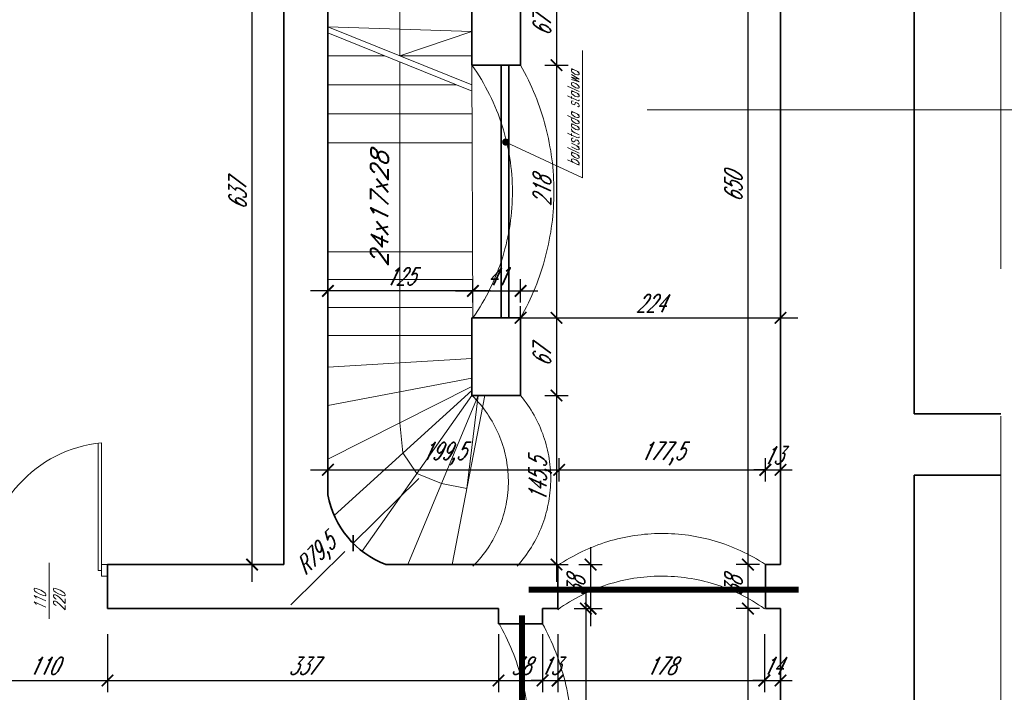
# Model space of a CAD drawing. Header units: millimetres. Extents: x 402 to 79005, y -7782 to 89952.
# Tile 135 of 256: x 27015 to 27864, y 24175 to 24754. Entities that reach past the tile are written whole.
import ezdxf

# ---------------------------------------------------------------- set-up
doc = ezdxf.new("R2010")
doc.units = ezdxf.units.MM
doc.header["$LTSCALE"] = 10
doc.linetypes.add('ACAD_ISO12W100', pattern=[21, 12, -3, 0, -3, 0, -3])
doc.linetypes.add('DASHED', pattern=[19.05, 12.7, -6.35])
doc.layers.get('0').update_dxf_attribs({"lineweight": 0})
doc.layers.get('Defpoints').update_dxf_attribs({"color": 253})
for name, color, linetype, lineweight in [('01 parter - ściany', 253, 'Continuous', 35), ('03-02_schody', 253, 'Continuous', 5), ('03_drzwi', 253, 'Continuous', 15), ('04-2_nad', 253, 'DASHED', 5), ('05-01_wymiary', 253, 'Continuous', 5), ('05-03_opis', 253, 'Continuous', 5)]:
    doc.layers.add(name, color=color, linetype=linetype, lineweight=lineweight)
doc.styles.add('ariel_wym', font='simplex.shx', dxfattribs={"width": 0.65, "oblique": 25})
doc.dimstyles.new('ariel 50', dxfattribs={"dimtxt": 15, "dimasz": 10, "dimexe": 10, "dimexo": 0, "dimgap": 5, "dimtad": 1, "dimdec": 1, "dimrnd": 0.5, "dimtxsty": 'ariel_wym', "dimblk": 'ARCHTICK', "dimcen": 2.5, "dimdle": 15, "dimazin": 0, "dimtfac": 1, "dimtdec": 1, "dimtix": 1, "dimtmove": 0, "dimatfit": 3, "dimldrblk": 'DOT', "dimfxl": 0, "dimarcsym": 0})
doc.dimstyles.new('ariel 50 wnętrze', dxfattribs={"dimtxt": 15, "dimasz": 10, "dimexe": 10, "dimexo": 0, "dimgap": 5, "dimtad": 1, "dimdec": 1, "dimrnd": 0.5, "dimtxsty": 'ariel_wym', "dimblk": 'ARCHTICK', "dimcen": 2.5, "dimdle": 15, "dimazin": 0, "dimtfac": 1, "dimtdec": 1, "dimtix": 1, "dimtmove": 0, "dimatfit": 3, "dimldrblk": 'DOT', "dimfxl": 0, "dimarcsym": 0})

# ---------------------------------------------------------------- blocks, each defined once
blk = doc.blocks.new('_ArchTick')
at = {"color": 0, "linetype": 'ByBlock', "const_width": 0.15}
blk.add_lwpolyline([(-0.5, -0.5), (0.5, 0.5)], dxfattribs=at)
blk = doc.blocks.new('*D2262')
at = {"layer": '05-01_wymiary', "color": 0, "lineweight": -2}
for p, q in [((27215.65, 24269.69), (27215.65, 24936.69)), ((27243, 24921.69), (27205.65, 24921.69)), ((27243, 24284.69), (27205.65, 24284.69))]:
    blk.add_line(p, q, dxfattribs=at)
at = {"layer": 'Defpoints', "color": 0}
for p in [(27215.65, 24921.69), (27243, 24921.69), (27243, 24284.69)]:
    blk.add_point(p, dxfattribs=at)
at = {"layer": '05-01_wymiary', "color": 0, "lineweight": -2, "xscale": 10, "yscale": 10, "zscale": 10}
for p, rotation in [((27215.65, 24921.69), 90), ((27215.65, 24284.69), 270)]:
    blk.add_blockref('_ArchTick', p, dxfattribs=dict(at, rotation=rotation))
at = {"layer": '05-01_wymiary', "color": 0, "insert": (27203.15, 24603.19), "char_height": 15, "attachment_point": 5, "rotation": 90, "style": 'ariel_wym'}
blk.add_mtext('637', dxfattribs=at)
blk = doc.blocks.new('_Dot')
at = {"color": 0, "linetype": 'ByBlock', "lineweight": -2}
blk.add_line((-0.5, 0), (-1, 0), dxfattribs=at)
at = {"color": 0, "linetype": 'ByBlock', "const_width": 0.5}
blk.add_lwpolyline([(-0.25, 0, 1), (0.25, 0, 1)], format="xyb", close=True, dxfattribs=at)
blk = doc.blocks.new('*D2279')
at = {"layer": '05-01_wymiary', "color": 0, "lineweight": -2}
for p, q in [((26981, 24224.8), (26981, 24174.8)), ((27091, 24224.8), (27091, 24174.8)), ((26966, 24184.8), (27106, 24184.8))]:
    blk.add_line(p, q, dxfattribs=at)
at = {"layer": 'Defpoints', "color": 0}
for p in [(26981, 24246.69), (27091, 24246.69), (27091, 24184.8)]:
    blk.add_point(p, dxfattribs=at)
at = {"layer": '05-01_wymiary', "color": 0, "lineweight": -2, "xscale": 10, "yscale": 10, "zscale": 10, "rotation": 180}
blk.add_blockref('_ArchTick', (26981, 24184.8), dxfattribs=at)
at = {"layer": '05-01_wymiary', "color": 0, "lineweight": -2, "xscale": 10, "yscale": 10, "zscale": 10}
blk.add_blockref('_ArchTick', (27091, 24184.8), dxfattribs=at)
at = {"layer": '05-01_wymiary', "color": 0, "insert": (27036, 24197.3), "char_height": 15, "attachment_point": 5, "style": 'ariel_wym'}
blk.add_mtext('110', dxfattribs=at)
blk = doc.blocks.new('*D2280')
at = {"layer": '05-01_wymiary', "color": 0, "lineweight": -2}
for p, q in [((27091, 24224.8), (27091, 24174.8)), ((27428, 24224.8), (27428, 24174.8)), ((27076, 24184.8), (27443, 24184.8))]:
    blk.add_line(p, q, dxfattribs=at)
at = {"layer": 'Defpoints', "color": 0}
for p in [(27091, 24246.69), (27428, 24233.69), (27428, 24184.8)]:
    blk.add_point(p, dxfattribs=at)
at = {"layer": '05-01_wymiary', "color": 0, "lineweight": -2, "xscale": 10, "yscale": 10, "zscale": 10, "rotation": 180}
blk.add_blockref('_ArchTick', (27091, 24184.8), dxfattribs=at)
at = {"layer": '05-01_wymiary', "color": 0, "lineweight": -2, "xscale": 10, "yscale": 10, "zscale": 10}
blk.add_blockref('_ArchTick', (27428, 24184.8), dxfattribs=at)
at = {"layer": '05-01_wymiary', "color": 0, "insert": (27259.5, 24197.3), "char_height": 15, "attachment_point": 5, "style": 'ariel_wym'}
blk.add_mtext('337', dxfattribs=at)
blk = doc.blocks.new('*D2281')
at = {"layer": '05-01_wymiary', "color": 0, "lineweight": -2}
for p, q in [((27428, 24224.8), (27428, 24174.8)), ((27466, 24224.8), (27466, 24174.8)), ((27413, 24184.8), (27481, 24184.8))]:
    blk.add_line(p, q, dxfattribs=at)
at = {"layer": 'Defpoints', "color": 0}
for p in [(27428, 24233.69), (27466, 24233.69), (27466, 24184.8)]:
    blk.add_point(p, dxfattribs=at)
at = {"layer": '05-01_wymiary', "color": 0, "lineweight": -2, "xscale": 10, "yscale": 10, "zscale": 10, "rotation": 180}
blk.add_blockref('_ArchTick', (27428, 24184.8), dxfattribs=at)
at = {"layer": '05-01_wymiary', "color": 0, "lineweight": -2, "xscale": 10, "yscale": 10, "zscale": 10}
blk.add_blockref('_ArchTick', (27466, 24184.8), dxfattribs=at)
at = {"layer": '05-01_wymiary', "color": 0, "insert": (27447, 24197.3), "char_height": 15, "attachment_point": 5, "style": 'ariel_wym'}
blk.add_mtext('38', dxfattribs=at)
blk = doc.blocks.new('*D2282')
at = {"layer": '05-01_wymiary', "color": 0, "lineweight": -2}
for p, q in [((27466, 24224.8), (27466, 24174.8)), ((27479, 24224.8), (27479, 24174.8)), ((27466, 24184.8), (27456, 24184.8)), ((27466, 24184.8), (27479, 24184.8)), ((27479, 24184.8), (27489, 24184.8))]:
    blk.add_line(p, q, dxfattribs=at)
at = {"layer": 'Defpoints', "color": 0}
for p in [(27479, 24245.8), (27466, 24233.69), (27479, 24184.8)]:
    blk.add_point(p, dxfattribs=at)
at = {"layer": '05-01_wymiary', "color": 0, "lineweight": -2, "xscale": 10, "yscale": 10, "zscale": 10}
blk.add_blockref('_ArchTick', (27466, 24184.8), dxfattribs=at)
at = {"layer": '05-01_wymiary', "color": 0, "lineweight": -2, "xscale": 10, "yscale": 10, "zscale": 10, "rotation": 180}
blk.add_blockref('_ArchTick', (27479, 24184.8), dxfattribs=at)
at = {"layer": '05-01_wymiary', "color": 0, "insert": (27472.5, 24197.3), "char_height": 15, "attachment_point": 5, "style": 'ariel_wym'}
blk.add_mtext('13', dxfattribs=at)
blk = doc.blocks.new('*D2283')
at = {"layer": '05-01_wymiary', "color": 0, "lineweight": -2}
for p, q in [((27479, 24224.8), (27479, 24174.8)), ((27657.12, 24224.8), (27657.12, 24174.8)), ((27464, 24184.8), (27672.12, 24184.8))]:
    blk.add_line(p, q, dxfattribs=at)
at = {"layer": 'Defpoints', "color": 0}
for p in [(27479, 24245.8), (27657.12, 24246.69), (27657.12, 24184.8)]:
    blk.add_point(p, dxfattribs=at)
at = {"layer": '05-01_wymiary', "color": 0, "lineweight": -2, "xscale": 10, "yscale": 10, "zscale": 10, "rotation": 180}
blk.add_blockref('_ArchTick', (27479, 24184.8), dxfattribs=at)
at = {"layer": '05-01_wymiary', "color": 0, "lineweight": -2, "xscale": 10, "yscale": 10, "zscale": 10}
blk.add_blockref('_ArchTick', (27657.12, 24184.8), dxfattribs=at)
at = {"layer": '05-01_wymiary', "color": 0, "insert": (27568.06, 24197.3), "char_height": 15, "attachment_point": 5, "style": 'ariel_wym'}
blk.add_mtext('178', dxfattribs=at)
blk = doc.blocks.new('*D2284')
at = {"layer": '05-01_wymiary', "color": 0, "lineweight": -2}
for p, q in [((27657.12, 24224.8), (27657.12, 24174.8)), ((27671, 24224.8), (27671, 24174.8)), ((27657.12, 24184.8), (27647.12, 24184.8)), ((27657.12, 24184.8), (27671, 24184.8)), ((27671, 24184.8), (27681, 24184.8))]:
    blk.add_line(p, q, dxfattribs=at)
at = {"layer": 'Defpoints', "color": 0}
for p in [(27657.12, 24246.69), (27671, 24246.69), (27671, 24184.8)]:
    blk.add_point(p, dxfattribs=at)
at = {"layer": '05-01_wymiary', "color": 0, "lineweight": -2, "xscale": 10, "yscale": 10, "zscale": 10}
blk.add_blockref('_ArchTick', (27657.12, 24184.8), dxfattribs=at)
at = {"layer": '05-01_wymiary', "color": 0, "lineweight": -2, "xscale": 10, "yscale": 10, "zscale": 10, "rotation": 180}
blk.add_blockref('_ArchTick', (27671, 24184.8), dxfattribs=at)
at = {"layer": '05-01_wymiary', "color": 0, "insert": (27664.06, 24197.3), "char_height": 15, "attachment_point": 5, "style": 'ariel_wym'}
blk.add_mtext('14', dxfattribs=at)
blk = doc.blocks.new('*D2285')
at = {"layer": '05-01_wymiary', "color": 0, "lineweight": -2}
for p, q in [((27477.96, 24797.19), (27477.96, 24700.19)), ((27467.96, 24782.19), (27487.96, 24782.19)), ((27467.96, 24715.19), (27487.96, 24715.19))]:
    blk.add_line(p, q, dxfattribs=at)
at = {"layer": 'Defpoints', "color": 0}
for p in [(27447, 24782.19), (27447, 24715.19), (27477.96, 24715.19)]:
    blk.add_point(p, dxfattribs=at)
at = {"layer": '05-01_wymiary', "color": 0, "lineweight": -2, "xscale": 10, "yscale": 10, "zscale": 10}
for p, rotation in [((27477.96, 24782.19), 90), ((27477.96, 24715.19), 270)]:
    blk.add_blockref('_ArchTick', p, dxfattribs=dict(at, rotation=rotation))
at = {"layer": '05-01_wymiary', "color": 0, "insert": (27465.46, 24748.69), "char_height": 15, "attachment_point": 5, "rotation": 90, "style": 'ariel_wym'}
blk.add_mtext('67', dxfattribs=at)
blk = doc.blocks.new('*D2286')
at = {"layer": '05-01_wymiary', "color": 0, "lineweight": -2}
for p, q in [((27477.96, 24730.19), (27477.96, 24482.39)), ((27467.96, 24715.19), (27487.96, 24715.19)), ((27467.96, 24497.39), (27487.96, 24497.39))]:
    blk.add_line(p, q, dxfattribs=at)
at = {"layer": 'Defpoints', "color": 0}
for p in [(27447, 24715.19), (27447, 24497.39), (27477.96, 24497.39)]:
    blk.add_point(p, dxfattribs=at)
at = {"layer": '05-01_wymiary', "color": 0, "lineweight": -2, "xscale": 10, "yscale": 10, "zscale": 10}
for p, rotation in [((27477.96, 24715.19), 90), ((27477.96, 24497.39), 270)]:
    blk.add_blockref('_ArchTick', p, dxfattribs=dict(at, rotation=rotation))
at = {"layer": '05-01_wymiary', "color": 0, "insert": (27465.46, 24606.29), "char_height": 15, "attachment_point": 5, "rotation": 90, "style": 'ariel_wym'}
blk.add_mtext('218', dxfattribs=at)
blk = doc.blocks.new('*D2287')
at = {"layer": '05-01_wymiary', "color": 0, "lineweight": -2}
for p, q in [((27477.96, 24512.39), (27477.96, 24415.39)), ((27467.96, 24497.39), (27487.96, 24497.39)), ((27467.96, 24430.39), (27487.96, 24430.39))]:
    blk.add_line(p, q, dxfattribs=at)
at = {"layer": 'Defpoints', "color": 0}
for p in [(27447, 24497.39), (27447, 24430.39), (27477.96, 24430.39)]:
    blk.add_point(p, dxfattribs=at)
at = {"layer": '05-01_wymiary', "color": 0, "lineweight": -2, "xscale": 10, "yscale": 10, "zscale": 10}
for p, rotation in [((27477.96, 24497.39), 90), ((27477.96, 24430.39), 270)]:
    blk.add_blockref('_ArchTick', p, dxfattribs=dict(at, rotation=rotation))
at = {"layer": '05-01_wymiary', "color": 0, "insert": (27465.46, 24463.89), "char_height": 15, "attachment_point": 5, "rotation": 90, "style": 'ariel_wym'}
blk.add_mtext('67', dxfattribs=at)
blk = doc.blocks.new('*D2288')
at = {"layer": '05-01_wymiary', "color": 0, "lineweight": -2}
for p, q in [((27477.96, 24445.39), (27477.96, 24269.69)), ((27467.96, 24430.39), (27487.96, 24430.39)), ((27467.96, 24284.69), (27487.96, 24284.69))]:
    blk.add_line(p, q, dxfattribs=at)
at = {"layer": 'Defpoints', "color": 0}
for p in [(27447, 24430.39), (27447, 24284.69), (27477.96, 24284.69)]:
    blk.add_point(p, dxfattribs=at)
at = {"layer": '05-01_wymiary', "color": 0, "lineweight": -2, "xscale": 10, "yscale": 10, "zscale": 10}
for p, rotation in [((27477.96, 24430.39), 90), ((27477.96, 24284.69), 270)]:
    blk.add_blockref('_ArchTick', p, dxfattribs=dict(at, rotation=rotation))
at = {"layer": '05-01_wymiary', "color": 0, "insert": (27464.03, 24357.54), "char_height": 15, "attachment_point": 5, "rotation": 90, "style": 'ariel_wym'}
blk.add_mtext('145,5', dxfattribs=at)
blk = doc.blocks.new('*D2289')
at = {"layer": '05-01_wymiary', "color": 0, "lineweight": -2}
for p, q in [((27281, 24375.6), (27281, 24356.37)), ((27480.31, 24356.37), (27480.31, 24376.37)), ((27266, 24366.37), (27495.31, 24366.37))]:
    blk.add_line(p, q, dxfattribs=at)
at = {"layer": 'Defpoints', "color": 0}
for p in [(27281, 24375.6), (27480.31, 24366.37), (27480.31, 24284.69)]:
    blk.add_point(p, dxfattribs=at)
at = {"layer": '05-01_wymiary', "color": 0, "lineweight": -2, "xscale": 10, "yscale": 10, "zscale": 10, "rotation": 180}
blk.add_blockref('_ArchTick', (27281, 24366.37), dxfattribs=at)
at = {"layer": '05-01_wymiary', "color": 0, "lineweight": -2, "xscale": 10, "yscale": 10, "zscale": 10}
blk.add_blockref('_ArchTick', (27480.31, 24366.37), dxfattribs=at)
at = {"layer": '05-01_wymiary', "color": 0, "insert": (27380.66, 24380.29), "char_height": 15, "attachment_point": 5, "style": 'ariel_wym'}
blk.add_mtext('199,5', dxfattribs=at)
blk = doc.blocks.new('*D2290')
at = {"layer": '05-01_wymiary', "color": 0, "lineweight": -2}
for p, q in [((27480.31, 24356.37), (27480.31, 24376.37)), ((27658, 24356.37), (27658, 24376.37)), ((27465.31, 24366.37), (27673, 24366.37))]:
    blk.add_line(p, q, dxfattribs=at)
at = {"layer": 'Defpoints', "color": 0}
for p in [(27658, 24366.37), (27480.31, 24284.69), (27658, 24284.69)]:
    blk.add_point(p, dxfattribs=at)
at = {"layer": '05-01_wymiary', "color": 0, "lineweight": -2, "xscale": 10, "yscale": 10, "zscale": 10, "rotation": 180}
blk.add_blockref('_ArchTick', (27480.31, 24366.37), dxfattribs=at)
at = {"layer": '05-01_wymiary', "color": 0, "lineweight": -2, "xscale": 10, "yscale": 10, "zscale": 10}
blk.add_blockref('_ArchTick', (27658, 24366.37), dxfattribs=at)
at = {"layer": '05-01_wymiary', "color": 0, "insert": (27569.16, 24380.29), "char_height": 15, "attachment_point": 5, "style": 'ariel_wym'}
blk.add_mtext('177,5', dxfattribs=at)
blk = doc.blocks.new('*D2291')
at = {"layer": '05-01_wymiary', "color": 0, "lineweight": -2}
for p, q in [((27658, 24356.37), (27658, 24376.37)), ((27671, 24356.37), (27671, 24376.37)), ((27658, 24366.37), (27648, 24366.37)), ((27658, 24366.37), (27671, 24366.37)), ((27671, 24366.37), (27681, 24366.37))]:
    blk.add_line(p, q, dxfattribs=at)
at = {"layer": 'Defpoints', "color": 0}
for p in [(27671, 24366.37), (27658, 24284.69), (27671, 24284.69)]:
    blk.add_point(p, dxfattribs=at)
at = {"layer": '05-01_wymiary', "color": 0, "lineweight": -2, "xscale": 10, "yscale": 10, "zscale": 10}
blk.add_blockref('_ArchTick', (27658, 24366.37), dxfattribs=at)
at = {"layer": '05-01_wymiary', "color": 0, "lineweight": -2, "xscale": 10, "yscale": 10, "zscale": 10, "rotation": 180}
blk.add_blockref('_ArchTick', (27671, 24366.37), dxfattribs=at)
at = {"layer": '05-01_wymiary', "color": 0, "insert": (27664.5, 24378.87), "char_height": 15, "attachment_point": 5, "style": 'ariel_wym'}
blk.add_mtext('13', dxfattribs=at)
blk = doc.blocks.new('*D2292')
at = {"layer": '05-01_wymiary', "color": 0, "lineweight": -2}
for p, q in [((27405.98, 24510.59), (27405.98, 24530.59)), ((27447, 24510.59), (27447, 24530.59)), ((27390.98, 24520.59), (27462, 24520.59))]:
    blk.add_line(p, q, dxfattribs=at)
at = {"layer": 'Defpoints', "color": 0}
for p in [(27447, 24520.59), (27405.98, 24497.39), (27447, 24497.39)]:
    blk.add_point(p, dxfattribs=at)
at = {"layer": '05-01_wymiary', "color": 0, "lineweight": -2, "xscale": 10, "yscale": 10, "zscale": 10, "rotation": 180}
blk.add_blockref('_ArchTick', (27405.98, 24520.59), dxfattribs=at)
at = {"layer": '05-01_wymiary', "color": 0, "lineweight": -2, "xscale": 10, "yscale": 10, "zscale": 10}
blk.add_blockref('_ArchTick', (27447, 24520.59), dxfattribs=at)
at = {"layer": '05-01_wymiary', "color": 0, "insert": (27426.49, 24533.09), "char_height": 15, "attachment_point": 5, "style": 'ariel_wym'}
blk.add_mtext('41', dxfattribs=at)
blk = doc.blocks.new('*D2293')
at = {"layer": '05-01_wymiary', "color": 0, "lineweight": -2}
for p, q in [((27447, 24497.39), (27447, 24507.39)), ((27671, 24497.39), (27671, 24507.39)), ((27432, 24497.39), (27686, 24497.39))]:
    blk.add_line(p, q, dxfattribs=at)
at = {"layer": 'Defpoints', "color": 0}
for p in [(27447, 24497.39), (27671, 24497.39), (27671, 24497.39)]:
    blk.add_point(p, dxfattribs=at)
at = {"layer": '05-01_wymiary', "color": 0, "lineweight": -2, "xscale": 10, "yscale": 10, "zscale": 10, "rotation": 180}
blk.add_blockref('_ArchTick', (27447, 24497.39), dxfattribs=at)
at = {"layer": '05-01_wymiary', "color": 0, "lineweight": -2, "xscale": 10, "yscale": 10, "zscale": 10}
blk.add_blockref('_ArchTick', (27671, 24497.39), dxfattribs=at)
at = {"layer": '05-01_wymiary', "color": 0, "insert": (27559, 24509.89), "char_height": 15, "attachment_point": 5, "style": 'ariel_wym'}
blk.add_mtext('224', dxfattribs=at)
blk = doc.blocks.new('*D2294')
at = {"layer": '05-01_wymiary', "color": 0, "lineweight": -2}
for p, q in [((27281, 24510.59), (27281, 24530.59)), ((27405.98, 24510.59), (27405.98, 24530.59)), ((27420.98, 24520.59), (27266, 24520.59))]:
    blk.add_line(p, q, dxfattribs=at)
at = {"layer": 'Defpoints', "color": 0}
for p in [(27281, 24520.59), (27281, 24506.32), (27405.98, 24497.39)]:
    blk.add_point(p, dxfattribs=at)
at = {"layer": '05-01_wymiary', "color": 0, "lineweight": -2, "xscale": 10, "yscale": 10, "zscale": 10, "rotation": 180}
blk.add_blockref('_ArchTick', (27281, 24520.59), dxfattribs=at)
at = {"layer": '05-01_wymiary', "color": 0, "lineweight": -2, "xscale": 10, "yscale": 10, "zscale": 10}
blk.add_blockref('_ArchTick', (27405.98, 24520.59), dxfattribs=at)
at = {"layer": '05-01_wymiary', "color": 0, "insert": (27343.49, 24533.09), "char_height": 15, "attachment_point": 5, "style": 'ariel_wym'}
blk.add_mtext('125', dxfattribs=at)
blk = doc.blocks.new('*D2394')
at = {"layer": '05-01_wymiary', "color": 0, "lineweight": -2}
for p, q in [((27507.3, 24299.69), (27507.3, 24231.69)), ((27497.3, 24284.69), (27517.3, 24284.69)), ((27497.3, 24246.69), (27517.3, 24246.69))]:
    blk.add_line(p, q, dxfattribs=at)
at = {"layer": 'Defpoints', "color": 0}
for p in [(27477.96, 24284.69), (27482.96, 24246.69), (27507.3, 24246.69)]:
    blk.add_point(p, dxfattribs=at)
at = {"layer": '05-01_wymiary', "color": 0, "lineweight": -2, "xscale": 10, "yscale": 10, "zscale": 10}
for p, rotation in [((27507.3, 24284.69), 90), ((27507.3, 24246.69), 270)]:
    blk.add_blockref('_ArchTick', p, dxfattribs=dict(at, rotation=rotation))
at = {"layer": '05-01_wymiary', "color": 0, "insert": (27494.8, 24265.69), "char_height": 15, "attachment_point": 5, "rotation": 90, "style": 'ariel_wym'}
blk.add_mtext('38', dxfattribs=at)
blk = doc.blocks.new('*D2395')
at = {"layer": '05-01_wymiary', "color": 0, "lineweight": -2}
for p, q in [((27503.34, 24261.69), (27503.34, 24001.69)), ((27493.34, 24246.69), (27513.34, 24246.69)), ((27493.34, 24016.69), (27513.34, 24016.69))]:
    blk.add_line(p, q, dxfattribs=at)
at = {"layer": 'Defpoints', "color": 0}
for p in [(27479, 24246.69), (27479, 24016.69), (27503.34, 24016.69)]:
    blk.add_point(p, dxfattribs=at)
at = {"layer": '05-01_wymiary', "color": 0, "lineweight": -2, "xscale": 10, "yscale": 10, "zscale": 10}
for p, rotation in [((27503.34, 24246.69), 90), ((27503.34, 24016.69), 270)]:
    blk.add_blockref('_ArchTick', p, dxfattribs=dict(at, rotation=rotation))
at = {"layer": '05-01_wymiary', "color": 0, "insert": (27490.84, 24131.69), "char_height": 15, "attachment_point": 5, "rotation": 90, "style": 'ariel_wym'}
blk.add_mtext('230', dxfattribs=at)
blk = doc.blocks.new('*D2417')
at = {"layer": '05-01_wymiary', "color": 0, "lineweight": -2}
for p, q in [((27642.93, 24949.69), (27642.93, 24269.69)), ((27652.93, 24934.69), (27632.93, 24934.69)), ((27652.93, 24284.69), (27632.93, 24284.69))]:
    blk.add_line(p, q, dxfattribs=at)
at = {"layer": 'Defpoints', "color": 0}
for p in [(27671, 24934.69), (27642.93, 24284.69), (27671, 24284.69)]:
    blk.add_point(p, dxfattribs=at)
at = {"layer": '05-01_wymiary', "color": 0, "lineweight": -2, "xscale": 10, "yscale": 10, "zscale": 10}
for p, rotation in [((27642.93, 24934.69), 90), ((27642.93, 24284.69), 270)]:
    blk.add_blockref('_ArchTick', p, dxfattribs=dict(at, rotation=rotation))
at = {"layer": '05-01_wymiary', "color": 0, "insert": (27630.43, 24609.69), "char_height": 15, "attachment_point": 5, "rotation": 90, "style": 'ariel_wym'}
blk.add_mtext('650', dxfattribs=at)
blk = doc.blocks.new('*D2418')
at = {"layer": '05-01_wymiary', "color": 0, "lineweight": -2}
for p, q in [((27642.93, 24299.69), (27642.93, 24231.69)), ((27652.93, 24284.69), (27632.93, 24284.69)), ((27652.93, 24246.69), (27632.93, 24246.69))]:
    blk.add_line(p, q, dxfattribs=at)
at = {"layer": 'Defpoints', "color": 0}
for p in [(27671, 24284.69), (27642.93, 24246.69), (27658, 24246.69)]:
    blk.add_point(p, dxfattribs=at)
at = {"layer": '05-01_wymiary', "color": 0, "lineweight": -2, "xscale": 10, "yscale": 10, "zscale": 10}
for p, rotation in [((27642.93, 24284.69), 90), ((27642.93, 24246.69), 270)]:
    blk.add_blockref('_ArchTick', p, dxfattribs=dict(at, rotation=rotation))
at = {"layer": '05-01_wymiary', "color": 0, "insert": (27630.43, 24265.69), "char_height": 15, "attachment_point": 5, "rotation": 90, "style": 'ariel_wym'}
blk.add_mtext('38', dxfattribs=at)
blk = doc.blocks.new('*D2419')
at = {"layer": '05-01_wymiary', "color": 0, "lineweight": -2}
for p, q in [((27642.93, 24261.69), (27642.93, 24001.69)), ((27652.93, 24246.69), (27632.93, 24246.69)), ((27652.93, 24016.69), (27632.93, 24016.69))]:
    blk.add_line(p, q, dxfattribs=at)
at = {"layer": 'Defpoints', "color": 0}
for p in [(27658, 24246.69), (27642.93, 24016.69), (27658, 24016.69)]:
    blk.add_point(p, dxfattribs=at)
at = {"layer": '05-01_wymiary', "color": 0, "lineweight": -2, "xscale": 10, "yscale": 10, "zscale": 10}
for p, rotation in [((27642.93, 24246.69), 90), ((27642.93, 24016.69), 270)]:
    blk.add_blockref('_ArchTick', p, dxfattribs=dict(at, rotation=rotation))
at = {"layer": '05-01_wymiary', "color": 0, "insert": (27630.43, 24131.69), "char_height": 15, "attachment_point": 5, "rotation": 90, "style": 'ariel_wym'}
blk.add_mtext('230', dxfattribs=at)
blk = doc.blocks.new('*D1867')
at = {"layer": '05-01_wymiary', "color": 0, "lineweight": -2}
for p, q in [((27359.3, 24359), (27302.69, 24303.06)), ((27248.96, 24249.97), (27295.57, 24296.03))]:
    blk.add_line(p, q, dxfattribs=at)
at = {"layer": 'Defpoints', "color": 0}
for p in [(27359.3, 24359), (27302.69, 24303.06)]:
    blk.add_point(p, dxfattribs=at)
at = {"layer": '05-01_wymiary', "color": 0, "lineweight": -2, "xscale": 10, "yscale": 10, "zscale": 10, "rotation": 44.6574186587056}
blk.add_blockref('_ArchTick', (27302.69, 24303.06), dxfattribs=at)
at = {"layer": '05-01_wymiary', "color": 0, "insert": (27271.62, 24291.94), "char_height": 15, "attachment_point": 5, "rotation": 44.65742, "style": 'ariel_wym'}
blk.add_mtext('R79,5', dxfattribs=at)

msp = doc.modelspace()

# ---------------------------------------------------------------- hatches: boundary and pattern name
at = {"layer": '03_drzwi'}
msp.add_hatch(color=256, dxfattribs=at).paths.add_polyline_path([(27437.36, 24648.89, 1), (27431.09, 24648.89, 1)])

# ---------------------------------------------------------------- linework, layer by layer
at = {"layer": '01 parter - ściany'}
for p, q in [((27671, 24284.69), (27671, 24934.69)), ((27243, 24921.69), (27243, 24284.69)), ((27786.17, 24414.69), (27786.17, 24916.69)), ((27281, 24834.69), (27281, 24344.74)), ((27404.98, 24715.19), (27404.98, 24782.19)), ((27447, 24782.19), (27447, 24715.19)), ((27447, 24715.19), (27404.98, 24715.19)), ((27430.16, 24715.19), (27430.16, 24497.39)), ((27436.9, 24715.19), (27436.9, 24497.39)), ((27404.98, 24430.39), (27404.98, 24497.39)), ((27447, 24497.39), (27404.98, 24497.39)), ((27447, 24497.39), (27447, 24430.39)), ((27447, 24430.39), (27404.98, 24430.39)), ((27860.9, 24414.69), (27786.17, 24414.69)), ((27786.17, 24144.9), (27786.17, 24361.9)), ((27860.9, 24361.9), (27786.17, 24361.9)), ((27243, 24284.69), (27091, 24284.69)), ((27091, 24246.69), (27091, 24284.69)), ((27479, 24284.69), (27330.79, 24284.69)), ((27479, 24246.69), (27479, 24284.69)), ((27658, 24246.69), (27658, 24284.69)), ((27658, 24284.69), (27671, 24284.69)), ((27428, 24246.69), (27091, 24246.69)), ((27428, 24233.69), (27428, 24246.69)), ((27466, 24246.69), (27466, 24233.69)), ((27466, 24246.69), (27479, 24246.69)), ((27671, 24246.69), (27658, 24246.69)), ((27671, 24016.69), (27671, 24246.69)), ((27466, 24233.69), (27428, 24233.69))]:
    msp.add_line(p, q, dxfattribs=at)
msp.add_arc((27359.3, 24359), 79.59, 190.31734, 249.01088, dxfattribs=at)
at = {"layer": '03-02_schody'}
for p, q in [((27342.99, 24723.32), (27342.99, 24782.19)), ((27281, 24748.32), (27404.98, 24744.16)), ((27281, 24748.32), (27404.98, 24698.32)), ((27281, 24742.93), (27405.18, 24692.85)), ((27342.99, 24723.32), (27404.98, 24744.16)), ((27281, 24723.32), (27329.62, 24723.32)), ((27342.99, 24723.32), (27404.98, 24723.32)), ((27342.99, 24422.19), (27342.99, 24717.93)), ((27405.09, 24715.19), (27405.98, 24497.39)), ((27281, 24698.32), (27391.61, 24698.32)), ((27281, 24673.32), (27404.98, 24673.32)), ((27281, 24648.32), (27404.98, 24648.32)), ((27281, 24554.32), (27404.98, 24554.32)), ((27281, 24530.32), (27404.98, 24530.32)), ((27404.98, 24506.32), (27281, 24506.32)), ((27404.5, 24482.14), (27280.52, 24482.14)), ((27404.98, 24462.24), (27281, 24454.82)), ((27404.98, 24445.27), (27281, 24421.78)), ((27404.98, 24438.25), (27281, 24375.6)), ((27404.98, 24434.86), (27286.39, 24327.07)), ((27404.98, 24430.39), (27310.43, 24296.18)), ((27410.43, 24430.39), (27349.74, 24284.69)), ((27416.33, 24430.39), (27387.94, 24284.69)), ((27400.71, 24350.22), (27410.43, 24430.39)), ((27342.99, 24422.19), (27342.99, 24406.92)), ((27342.99, 24406.92), (27345.69, 24380.97)), ((27345.69, 24380.97), (27357.7, 24363.28)), ((27357.7, 24363.28), (27378.81, 24354.49)), ((27378.81, 24354.49), (27400.71, 24350.22))]:
    msp.add_line(p, q, dxfattribs=at)
at = {"layer": '03_drzwi'}
for p, q in [((27500.43, 24618.15), (27500.43, 24727.88)), ((27434.75, 24648.55), (27500.43, 24618.15)), ((27083, 24279.69), (27083.04, 24389.36)), ((27086, 24279.69), (27086, 24389.69)), ((27040.75, 24237.81), (27040.75, 24286.29)), ((27091, 24284.69), (27086, 24284.69)), ((27086, 24284.69), (27086, 24274.69)), ((27083, 24279.69), (27086, 24279.69)), ((27086, 24274.69), (27091, 24274.69))]:
    msp.add_line(p, q, dxfattribs=at)
msp.add_arc((27096.75, 24279.46), 110.75, 95.56969, 179.88293, dxfattribs=at)
at = {"layer": '04-2_nad', "ltscale": 2}
for centre, radius, start, end in [((27250.62, 24605.66), 189.36, 325.12697, 35.33816), ((27255.22, 24606.29), 220.54, 330.41074, 29.58926), ((27333.73, 24356.45), 102.76, 314.67252, 46.01655), ((27361.01, 24358.62), 112, 317.79399, 39.85205), ((27569.16, 24151.01), 160.51, 56.39312, 124.17283), ((27568.68, 24121.3), 153.44, 54.80382, 125.76492), ((27247.6, 24132.18), 207.48, 330.39677, 29.59641), ((27277.03, 24131.69), 214.73, 331.64028, 28.35972)]:
    msp.add_arc(centre, radius, start, end, dxfattribs=at)
at = {"layer": '05-03_opis', "linetype": 'DASHED', "ltscale": 2}
msp.add_line((27860.9, 21110.69), (27860.9, 25085.69), dxfattribs=at)
at = {"layer": '05-03_opis'}
msp.add_line((27556.16, 24676.63), (28274.74, 24676.63), dxfattribs=at)
at = {"layer": '05-03_opis', "linetype": 'ACAD_ISO12W100', "ltscale": 5, "const_width": 5}
for points in [[(27454.03, 24263.04), (27686.56, 24263.04)], [(27448.29, 24020.51), (27448.29, 24241.08)]]:
    msp.add_lwpolyline(points, dxfattribs=at)

# ---------------------------------------------------------------- texts
at = {"layer": '03_drzwi', "char_height": 10, "attachment_point": 1, "rotation": 90, "style": 'ariel_wym'}
for s, insert, width in [('balustrada stalowa', (27487.46, 24627.75), 131.7964), ('110\\P220', (27027.76, 24244.78), 46.1752)]:
    msp.add_mtext(s, dxfattribs=dict(at, insert=insert, width=width))
at = {"layer": '05-03_opis', "lineweight": 0, "insert": (27325.37, 24590.86), "char_height": 15, "width": 55, "attachment_point": 5, "rotation": 90, "style": 'ariel_wym'}
msp.add_mtext('{\\W1;24x17x28}', dxfattribs=at)

# ---------------------------------------------------------------- dimensions: what is measured, and where the dimension line sits
at = {"layer": '05-01_wymiary'}
for base, p1, p2, dimstyle, picture, middle in [((27642.93, 24284.69), (27671, 24934.69), (27671, 24284.69), 'ariel 50 wnętrze', '*D2417', (27630.43, 24609.69)), ((27215.65, 24921.69), (27243, 24284.69), (27243, 24921.69), 'ariel 50', '*D2262', (27203.15, 24603.19)), ((27477.96, 24715.19), (27447, 24782.19), (27447, 24715.19), 'ariel 50 wnętrze', '*D2285', (27465.46, 24748.69)), ((27507.3, 24246.69), (27477.96, 24284.69), (27482.96, 24246.69), 'ariel 50 wnętrze', '*D2394', (27494.8, 24265.69))]:
    dim = msp.add_linear_dim(base=base, p1=p1, p2=p2, angle=90, dimstyle=dimstyle, dxfattribs=at)
    dim.commit()
    dim.dimension.update_dxf_attribs({"geometry": picture, "text_midpoint": middle})
for base, p1, p2, picture, middle in [((27477.96, 24497.39), (27447, 24715.19), (27447, 24497.39), '*D2286', (27465.46, 24606.29)), ((27477.96, 24430.39), (27447, 24497.39), (27447, 24430.39), '*D2287', (27465.46, 24463.89)), ((27477.96, 24284.69), (27447, 24430.39), (27447, 24284.69), '*D2288', (27464.03, 24357.54)), ((27642.93, 24246.69), (27671, 24284.69), (27658, 24246.69), '*D2418', (27630.43, 24265.69)), ((27503.34, 24016.69), (27479, 24246.69), (27479, 24016.69), '*D2395', (27490.84, 24131.69)), ((27642.93, 24016.69), (27658, 24246.69), (27658, 24016.69), '*D2419', (27630.43, 24131.69))]:
    dim = msp.add_linear_dim(base=base, p1=p1, p2=p2, angle=90, dimstyle='ariel 50 wnętrze', override={"dimtmove": 1}, dxfattribs=at)
    dim.commit()
    dim.dimension.update_dxf_attribs({"geometry": picture, "text_midpoint": middle})
for base, p1, p2, dimstyle, picture, middle in [((27281, 24520.59), (27405.98, 24497.39), (27281, 24506.32), 'ariel 50 wnętrze', '*D2294', (27343.49, 24533.09)), ((27671, 24497.39), (27447, 24497.39), (27671, 24497.39), 'ariel 50 wnętrze', '*D2293', (27559, 24509.89)), ((27658, 24366.37), (27480.31, 24284.69), (27658, 24284.69), 'ariel 50 wnętrze', '*D2290', (27569.16, 24380.29)), ((27671, 24366.37), (27658, 24284.69), (27671, 24284.69), 'ariel 50 wnętrze', '*D2291', (27664.5, 24378.87)), ((27091, 24184.8), (26981, 24246.69), (27091, 24246.69), 'ariel 50', '*D2279', (27036, 24197.3)), ((27428, 24184.8), (27091, 24246.69), (27428, 24233.69), 'ariel 50', '*D2280', (27259.5, 24197.3)), ((27479, 24184.8), (27466, 24233.69), (27479, 24245.8), 'ariel 50', '*D2282', (27472.5, 24197.3)), ((27657.12, 24184.8), (27479, 24245.8), (27657.12, 24246.69), 'ariel 50', '*D2283', (27568.06, 24197.3)), ((27671, 24184.8), (27657.12, 24246.69), (27671, 24246.69), 'ariel 50', '*D2284', (27664.06, 24197.3)), ((27466, 24184.8), (27428, 24233.69), (27466, 24233.69), 'ariel 50', '*D2281', (27447, 24197.3))]:
    dim = msp.add_linear_dim(base=base, p1=p1, p2=p2, dimstyle=dimstyle, override={"dimtmove": 1}, dxfattribs=at)
    dim.commit()
    dim.dimension.update_dxf_attribs({"geometry": picture, "text_midpoint": middle})
for base, p1, p2, picture, middle in [((27447, 24520.59), (27405.98, 24497.39), (27447, 24497.39), '*D2292', (27426.49, 24533.09)), ((27480.31, 24366.37), (27281, 24375.6), (27480.31, 24284.69), '*D2289', (27380.66, 24380.29))]:
    dim = msp.add_linear_dim(base=base, p1=p1, p2=p2, dimstyle='ariel 50 wnętrze', dxfattribs=at)
    dim.commit()
    dim.dimension.update_dxf_attribs({"geometry": picture, "text_midpoint": middle})
dim = msp.add_radius_dim(center=(27359.3, 24359), mpoint=(27302.69, 24303.06), dimstyle='ariel 50 wnętrze', dxfattribs=at)
dim.commit()
dim.dimension.update_dxf_attribs({"geometry": '*D1867', "text_midpoint": (27258.92, 24279.39)})

doc.saveas('drawing.dxf')
